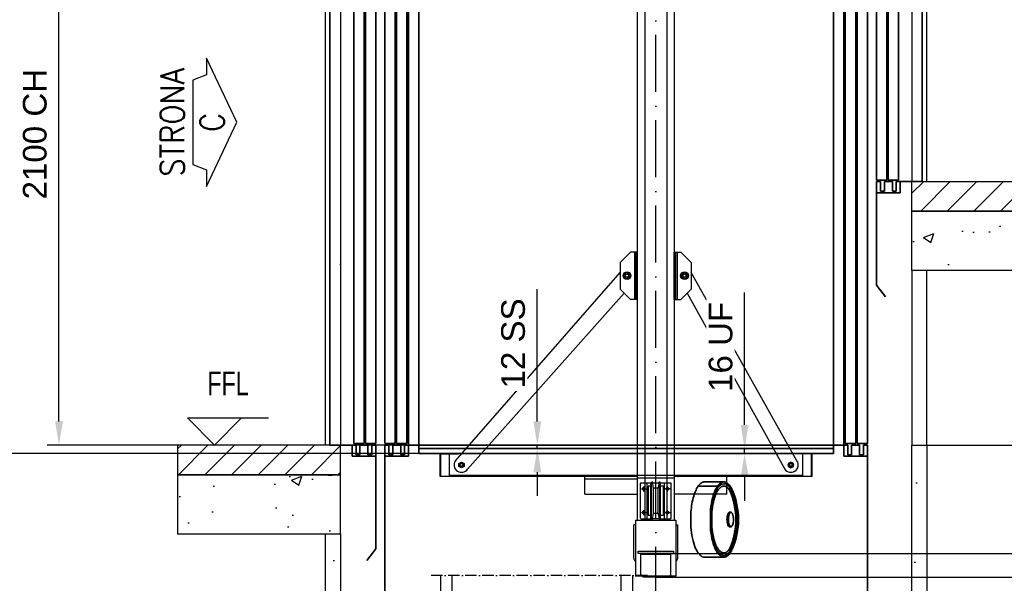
# Model space of a CAD drawing. Header units: millimetres. Extents: x 0 to 16800, y 0 to 11880.
# Tile 3 of 30: x 1662 to 4987, y 2021 to 3924. Entities that reach past the tile are written whole.
import ezdxf
from ezdxf.enums import TextEntityAlignment as Align

# ---------------------------------------------------------------- set-up
doc = ezdxf.new("R2010")
doc.units = ezdxf.units.MM
doc.header["$LTSCALE"] = 16
doc.header["$PDSIZE"] = -3
doc.linetypes.add('ACAD_ISO02W100', pattern=[15, 12, -3])
doc.linetypes.add('ACAD_ISO10W100', pattern=[18, 12, -3, 0, -3])
for name, color, linetype in [('Buffers', 161, 'Continuous'), ('Cars', 2, 'Continuous'), ('CarSlings', 252, 'Continuous'), ('CONT_25', 1, 'Continuous'), ('CONT_35', 2, 'Continuous'), ('CONT_70', 4, 'Continuous'), ('CWT', 252, 'Continuous'), ('DASH_25', 1, 'ACAD_ISO02W100'), ('DASHD_25', 1, 'ACAD_ISO10W100'), ('DIM_35', 7, 'Continuous'), ('HATCH_35', 2, 'Continuous'), ('TEXT_35', 2, 'Continuous')]:
    doc.layers.add(name, color=color, linetype=linetype)
for name, color, linetype, lineweight in [('Car', 2, 'Continuous', 35), ('Centerline', 1, 'ACAD_ISO10W100', 25), ('Doors', 2, 'Continuous', 35), ('Ropesusp', 5, 'Continuous', 35)]:
    doc.layers.add(name, color=color, linetype=linetype, lineweight=lineweight)
doc.styles.add('Arial', font='arial.ttf')
doc.styles.add('ROMANS', font='romans.shx', dxfattribs={"width": 0.9})
doc.styles.add('Text0.7_Arial', font='arial.ttf', dxfattribs={"width": 0.7})
doc.dimstyles.new('KONE_mm', dxfattribs={"dimscale": 40, "dimtxt": 2, "dimasz": 2, "dimexe": 1, "dimexo": 0, "dimgap": 1, "dimtad": 1, "dimdec": 0, "dimrnd": 0.01, "dimzin": 0, "dimdsep": 46, "dimtxsty": 'Arial', "dimsah": 1, "dimcen": 0, "dimclrd": 256, "dimclre": 256, "dimclrt": 256, "dimadec": 1, "dimazin": 2, "dimtfac": 1, "dimtdec": 0, "dimtmove": 0, "dimatfit": 3, "dimfxl": 1, "dimtolj": 1, "dimtzin": 0, "dimarcsym": 0})

# ---------------------------------------------------------------- blocks, each defined once
blk = doc.blocks.new('T-0008158422_Section_PitShaft_0')
at = {"layer": 'HATCH_35'}
h = blk.add_hatch(dxfattribs=at)
h.set_pattern_fill('ANSI31', color=256, scale=20)
h.set_pattern_definition([(45, (-100, 0), (-44.9013, 44.9013), [])])
h.paths.add_polyline_path([(865, 2190), (865, 2290), (1415, 2290), (1415, 2190)])
h.paths.add_polyline_path([(-1065, 1300), (-1065, 1400), (-1615, 1400), (-1615, 1300)])
h = blk.add_hatch(dxfattribs=at)
h.set_pattern_fill('AR-CONC', color=256, scale=2)
h.set_pattern_definition([(50, (-100, 0), (364.37, -31.878), [38.1, -419.1]), (355, (-100, 0), (-70.487, 382.114), [30.48, -335.28]), (100.451, (-69.64, -2.66), (293.882, 350.236), [32.38, -356.18]), (46.184, (-100, 101.6), (542.16, -84.085), [57.15, -628.65]), (96.636, (-54.8, 94.6), (474.81, 494.85), [48.57, -534.27]), (351.184, (-100, 101.6), (474.81, 494.85), [45.72, -502.92]), (21, (-49.2, 76.2), (303.23, -204.53), [38.1, -419.1]), (326, (-49.2, 76.2), (123.604, 368.376), [30.48, -335.28]), (71.451, (-23.93, 59.16), (426.833, 163.846), [32.38, -356.18]), (37.5, (-100, 0), (6.177, 169.11), [0, -331.216, 0, -340.36, 0, -336.55]), (7.5, (-100, 0), (133.639, 200.361), [0, -194.056, 0, -323.596, 0, -128.27]), (327.5, (-213.28, 0), (271.181, -11.4575), [0, -127, 0, -396.24, 0, -525.78]), (317.5, (-264.08, 0), (296.258, 50.853), [0, -165.1, 0, -263.144, 0, -373.38])])
h.paths.add_polyline_path([(-1115, 0), (-1115, 1100), (-1065, 1100), (-1065, 300), (865, 300), (865, 1400), (915, 1400), (915, 0)])
h.paths.add_polyline_path([(865, 1990), (865, 2190), (1415, 2190), (1415, 1990)])
h.paths.add_polyline_path([(-1065, 1100), (-1065, 1300), (-1615, 1300), (-1615, 1100)])
at = {"layer": 'CONT_70'}
blk.add_lwpolyline([(865, 4470), (865, 2290), (865, 2290), (865, 2290), (915, 2290), (915, 4470)], dxfattribs=at)
for points in [[(-1065, 1400), (-1065, 1400), (-1065, 1400), (-1115, 1400), (-1115, 3580), (-1065, 3580), (-1065, 3580), (-1065, 3580)], [(865, 2190), (865, 2290), (865, 2290), (865, 2290), (1415, 2290), (1415, 2190)], [(865, 1990), (865, 2190), (865, 2190), (865, 2190), (1415, 2190), (1415, 1990)], [(865, 1400), (865, 1400), (865, 1400), (915, 1400), (915, 1990), (865, 1990)], [(-1065, 1300), (-1065, 1400), (-1065, 1400), (-1065, 1400), (-1615, 1400), (-1615, 1300)], [(-1115, 0), (-1115, 1100), (-1065, 1100), (-1065, 300), (865, 300), (865, 1400), (915, 1400), (915, 0)], [(-1065, 1100), (-1065, 1300), (-1065, 1300), (-1065, 1300), (-1615, 1300), (-1615, 1100)]]:
    blk.add_lwpolyline(points, close=True, dxfattribs=at)
at = {"layer": 'DASHD_25'}
blk.add_line((0, 0), (0, 4470), dxfattribs=at)
blk = doc.blocks.new('*U493')
at = {"layer": 'Centerline', "ltscale": 0.2}
blk.add_line((374, 350), (-374, 350), dxfattribs=at)
at = {"layer": 'CWT'}
for p, q in [((-324, -20), (-324, 350)), ((-285, 100), (-285, 350)), ((285, 100), (285, 350)), ((324, -20), (324, 350)), ((324, 100), (-324, 100)), ((-324, 12), (-244, 12)), ((-287, 12), (-287, -20)), ((-244, 12), (-244, 0)), ((324, 12), (244, 12)), ((244, 12), (244, 0)), ((287, -20), (287, 12)), ((-324, -20), (-287, -20)), ((-244, 0), (244, 0)), ((287, -20), (324, -20))]:
    blk.add_line(p, q, dxfattribs=at)
blk = doc.blocks.new('*U503')
at = {"layer": 'CarSlings'}
for p, q in [((-119.5, 2396), (-150.5, 2396)), ((-150.5, 2396), (-150.5, 2349.5)), ((-149.5, 2396), (-149.5, 2396)), ((-119.5, 2362), (-119.5, 2396)), ((-105, 2362), (-119.5, 2362)), ((-105, 2233), (-105, 2385)), ((-105, 2385), (-63, 2385)), ((-93, 2385), (-93, 2390)), ((-93, 2390), (93, 2390)), ((-67, 2225), (-67, 2385)), ((-63, 2225), (-63, 2385)), ((-62, -226), (-62, 2390)), ((-37, 2386), (-41, 2390)), ((-37, 2386), (-37, -226)), ((41, 2390), (37, 2386)), ((37, 2386), (37, -226)), ((62, 2390), (62, -226)), ((105, 2385), (63, 2385)), ((63, 2225), (63, 2385)), ((67, 2225), (67, 2385)), ((93, 2385), (93, 2390)), ((105, 2233), (105, 2385)), ((-158, 2328.2), (-161, 2323)), ((-150.5, 2349.5), (-158, 2342)), ((-158, 2342), (-158, 2328.2)), ((-225.6, 2308.8), (-232, 2308.8)), ((-232, 2308.8), (-232, 2307.5)), ((-232, 2308.8), (-232, 2290.5)), ((-225.6, 2307.5), (-225.6, 2308.8)), ((-225, 2307.5), (-225.6, 2307.5)), ((-225, 2304.4), (-225, 2307.5)), ((-224.6, 2304), (-225, 2304.4)), ((-225, 2293.6), (-224.6, 2294)), ((-161, 2307), (-224.6, 2304)), ((-224.6, 2294), (-161, 2297)), ((-161, 2323), (-161, 2307)), ((-161, 2297), (-161, 2281)), ((-232, 2290.5), (-232, 2289.2)), ((-232, 2289.2), (-232, 2289.2)), ((-232, 2289.2), (-225.6, 2289.2)), ((-225.6, 2289.2), (-225.6, 2290.5)), ((-225.6, 2290.5), (-225, 2290.5)), ((-225, 2290.5), (-225, 2293.6)), ((-161, 2281), (-158, 2281)), ((-158, 2281), (-158, 2262)), ((-158, 2262), (-138, 2242)), ((-138, 2242), (-105, 2242.5)), ((-63, 2230), (-67, 2230)), ((-135, 2209), (-135, 2212)), ((-135, 2212), (-108, 2212)), ((-135, 2209), (-108, 2209)), ((-130, 2209), (-130, 2212)), ((-105, 2215), (-105, 2219)), ((-102, 2215), (-102, 2219)), ((-99, 2225), (-62, 2225)), ((-99, 2222), (-62, 2222)), ((62, 2225.2), (63, 2225.2)), ((62, 2225.1), (63, 2225.1)), ((62, 2225), (100, 2225)), ((62, 2222), (99, 2222)), ((98.3, 2225.1), (100, 2225.1)), ((98.5, 2225.1), (98.5, 2225.1)), ((98.7, 2225.1), (98.7, 2225.2)), ((98.8, 2225.2), (99, 2225.2)), ((98.9, 2225.1), (98.9, 2225.2)), ((99, 2225.1), (99, 2225.2)), ((100, 2225), (100, 2225.1)), ((102, 2219), (102, 2215)), ((105, 2219), (105, 2215)), ((108, 2212), (135, 2212)), ((108, 2209), (135, 2209)), ((130, 2209), (130, 2212)), ((135, 2209), (135, 2212)), ((-728, 0), (-62, 0)), ((62, 0), (528, 0)), ((467, -2), (467, 0)), ((528, -78), (528, 0)), ((-728, -78), (-728, 0)), ((-726, -78), (-726, -4)), ((-724, -2), (-667, -2)), ((-696, -78), (-696, -2)), ((-667, -2), (-667, 0)), ((-119, 0), (-79, 0)), ((-62, -72), (-62, -10)), ((524, -2), (467, -2)), ((496, -78), (496, -2)), ((526, -78), (526, -4)), ((-119, -78), (-728, -78)), ((-696, -74), (-62, -74)), ((-240, -138), (-240, -78)), ((-62, -78), (-240, -78)), ((-240, -86), (-62, -86)), ((-62, -84), (-62, -74)), ((-62, -74), (62, -74)), ((62, -84), (-62, -84)), ((62, -74), (496, -74)), ((62, -74), (62, -84)), ((240, -78), (62, -78)), ((528, -78), (62, -78)), ((240, -138), (240, -78)), ((-240, -138), (-62, -138)), ((240, -138), (62, -138)), ((-68, -226), (68, -226)), ((-68, -226), (-68, -415)), ((68, -226), (68, -415)), ((-68, -241), (-74, -241)), ((-74, -354), (-74, -241)), ((68, -241), (74, -241)), ((74, -354), (74, -241)), ((68, -378.9), (68, -415)), ((68, -415), (-68, -415))]:
    blk.add_line(p, q, dxfattribs=at)
blk.add_lwpolyline([(52, 2390), (52, 2411), (49, 2414), (35.5, 2414), (32.5, 2411), (32.5, 2393), (19.5, 2393), (19.5, 2411), (16.5, 2414), (-16.5, 2414), (-19.5, 2411), (-19.5, 2393), (-32.5, 2393), (-32.5, 2411), (-35.5, 2414), (-49, 2414), (-52, 2411), (-52, 2390)], dxfattribs=at)
for centre, radius, start, end in [((-93, 2382), 8, 90, 157.9757), ((-93.3, 2383.6), 2.42, 81.9276, 144.7554), ((93.1, 2382.5), 7.55, 19.7094, 91.0961), ((93.2, 2382.9), 3.06, 42.1236, 93.7771), ((-97, 2233), 8, 180, 270), ((97, 2233), 8, 270, 0), ((-108, 2215), 6, 270, 0), ((-108, 2215), 3, 270, 0), ((-99, 2219), 6, 90, 180), ((-99, 2219), 3, 90, 180), ((99, 2219), 6, 0, 90), ((99, 2219), 3, 0, 90), ((108, 2215), 6, 180, 270), ((108, 2215), 3, 180, 270), ((524, -4), 4, 0, 90), ((-724, -4), 4, 90, 180), ((-724, -4), 2, 90, 180), ((524, -4), 2, 0, 90), ((-62, -354), 12, 180, 240), ((62, -354), 12, 300, 0)]:
    blk.add_arc(centre, radius, start, end, dxfattribs=at)
at = {"layer": 'DASH_25'}
for p, q in [((-60, -338), (-60, -330)), ((-60, -330), (60, -330)), ((60, -330), (60, -338)), ((60, -338), (-60, -338))]:
    blk.add_line(p, q, dxfattribs=at)
blk = doc.blocks.new('*U505')
at = {"layer": 'CarSlings'}
for p, q in [((-120, 45), (-85, 80)), ((-62, 80), (-85, 80)), ((-72, 80), (-72, -80)), ((-67, 80), (-67, -80)), ((-62, -80), (-62, 80)), ((62, 80), (85, 80)), ((62, -80), (62, 80)), ((67, 80), (67, -80)), ((72, 80), (72, -80)), ((120, 45), (85, 80)), ((-120, 45), (-120, -45)), ((120, 45), (120, -45)), ((-676.7, -625), (-120, 10.6)), ((-106.5, 5.5), (-97, 11)), ((-106.5, -5.5), (-106.5, 5.5)), ((-97, 11), (-87.5, 5.5)), ((-87.5, 5.5), (-87.5, -5.5)), ((97, 11), (87.5, 5.5)), ((87.5, 5.5), (87.5, -5.5)), ((106.5, 5.5), (97, 11)), ((106.5, -5.5), (106.5, 5.5)), ((476.7, -625), (120, 10.6)), ((-97, -11), (-106.5, -5.5)), ((-87.5, -5.5), (-97, -11)), ((87.5, -5.5), (97, -11)), ((97, -11), (106.5, -5.5)), ((-106.4, -58.6), (-635.3, -653)), ((-85, -80), (-120, -45)), ((85, -80), (120, -45)), ((106.4, -58.6), (435.3, -653)), ((-62, -80), (-85, -80)), ((62, -80), (85, -80)), ((-664.5, -634.1), (-656, -629.2)), ((-656, -629.2), (-647.5, -634.1)), ((456, -629.2), (447.5, -634.1)), ((464.5, -634.1), (456, -629.2)), ((-664.5, -643.9), (-664.5, -634.1)), ((-656, -648.8), (-664.5, -643.9)), ((-656, -648.8), (-664.5, -643.9)), ((-647.5, -643.9), (-656, -648.8)), ((-647.5, -643.9), (-656, -648.8)), ((-647.5, -634.1), (-647.5, -643.9)), ((447.5, -634.1), (447.5, -643.9)), ((447.5, -643.9), (456, -648.8)), ((447.5, -643.9), (456, -648.8)), ((456, -648.8), (464.5, -643.9)), ((456, -648.8), (464.5, -643.9)), ((464.5, -643.9), (464.5, -634.1))]:
    blk.add_line(p, q, dxfattribs=at)
for centre, radius in [((-97, 0), 13), ((-97, 0), 9.5), ((-97, 0), 5.05), ((97, 0), 13), ((97, 0), 9.5), ((97, 0), 5.05), ((-656, -639), 8.5), ((456, -639), 8.5), ((-656, -639), 6.5), ((-656, -639), 5.3), ((-656, -639), 5.1), ((-656, -639), 5.05), ((456, -639), 6.5), ((456, -639), 5.3), ((456, -639), 5.1), ((456, -639), 5.05)]:
    blk.add_circle(centre, radius, dxfattribs=at)
for centre, start, end in [((-656, -639), 146.0007, 326.0007), ((456, -639), 213.9993, 33.9993)]:
    blk.add_arc(centre, 25, start, end, dxfattribs=at)
blk = doc.blocks.new('*U507')
at = {"layer": 'Ropesusp'}
for p, q in [((-108.5, 112.5), (-45.1, 112.5)), ((-89.6, 126.5), (-24, 126.5)), ((-51.4, 94.4), (-51.4, 94.3)), ((-51.1, 95.1), (-51.1, 95)), ((-51.1, 95), (-51.1, 95)), ((-135.1, 24.5), (-135.1, -25.5)), ((-69.4, -25.5), (-69.4, 24.5)), ((-67.2, -25.5), (-67.2, 24.5)), ((-64.8, -25.5), (-64.8, 24.5)), ((-0.9, 24.5), (-4.2, 24.5)), ((3.4, 21.6), (2.6, 22.5)), ((-0.9, -25.5), (-4.2, -25.5)), ((3.4, -22.6), (2.6, -23.5)), ((-51.4, -95.4), (-51.4, -95.3)), ((-51.1, -96), (-51.1, -95.9)), ((-51.1, -96.1), (-51.1, -96)), ((-89.6, -127.5), (-24, -127.5))]:
    blk.add_line(p, q, dxfattribs=at)
for centre, radius, start, end in [((-24.1, 102.4), 18.1, 51.9283, 133.5118), ((-39.2, 83), 42.9, 41.8656, 42.1506), ((-40.4, 81.9), 44.4, 40.5669, 41.8597), ((43.7, 50.5), 104.8, 154.8795, 155.2315), ((-232, 0), 248.4, 359.8921, 23.1195), ((-226.5, 0), 248.4, 359.8896, 23.1195), ((-223, 0), 248.4, 359.8877, 23.1195), ((13.2, 8.6), 25.4, 157.2141, 158.1061), ((3.8, 15.4), 10.9, 140.6905, 144.421), ((-1.4, 17.7), 6.15, 49.7563, 50.8087), ((-232, -1), 248.4, 336.8805, 0.1079), ((-226.5, -1), 248.4, 336.8805, 0.1104), ((-223, -1), 248.4, 336.8805, 0.1123), ((-42.5, -61.2), 85.1, 203.8362, 228.3374), ((43.7, -51.5), 104.8, 204.7685, 205.1205), ((-24.1, -103.4), 18.1, 226.4882, 308.0717), ((-39.2, -83.9), 42.9, 317.8494, 318.1344), ((-40.4, -82.9), 44.4, 318.1403, 319.4331)]:
    blk.add_arc(centre, radius, start, end, dxfattribs=at)
for points, knots in [([(-106.7, 117.5), (-112.3, 110.9), (-119.1, 98.9), (-126.7, 77.8), (-132.2, 52.4), (-134.4, 34.1), (-135.1, 24.5)], [0, 0, 0, 0, 0.189161, 0.424543, 0.698764, 1, 1, 1, 1]), ([(-95.5, 125.5), (-96.5, 125.1), (-100.7, 123.3), (-104.3, 120.2), (-106.7, 117.5)], [0, 0, 0, 0, 0.226476, 1, 1, 1, 1]), ([(-89.6, 126.5), (-91.1, 126.5), (-93.1, 126.2), (-95, 125.7), (-95.5, 125.5)], [0, 0, 0, 0, 0.743911, 1, 1, 1, 1]), ([(-42.8, 115.5), (-45.5, 112.3), (-50.4, 104.7), (-54.1, 96.4), (-55.8, 91.8)], [0, 0, 0, 0, 0.457898, 1, 1, 1, 1]), ([(-36.5, 115.5), (-39.5, 113.2), (-45, 106.7), (-49.1, 99.3), (-51.1, 95.1)], [0, 0, 0, 0, 0.448317, 1, 1, 1, 1]), ([(-45.2, 96.4), (-43.7, 98.8), (-40.7, 103.1), (-35.6, 108.2), (-30.1, 111.5), (-24.4, 112.8), (-18.6, 111.9), (-13.1, 108.8), (-7.9, 103.9), (-4.9, 99.8), (-3.5, 97.5)], [0, 0, 0, 0, 0.154888, 0.287634, 0.401865, 0.504773, 0.60684, 0.718837, 0.848523, 1, 1, 1, 1]), ([(-29.9, 125.5), (-30.9, 125.1), (-35.1, 123.3), (-38.7, 120.2), (-42.8, 115.5)], [0, 0, 0, 0, 0.226476, 1, 1, 1, 1]), ([(-24, 126.5), (-25.5, 126.5), (-27.5, 126.2), (-29.4, 125.7), (-29.9, 125.5)], [0, 0, 0, 0, 0.743911, 1, 1, 1, 1]), ([(-18.1, 125.5), (-18.5, 125.7), (-20.5, 126.2), (-22.5, 126.5), (-24, 126.5)], [0, 0, 0, 0, 0.256089, 1, 1, 1, 1]), ([(5.5, 97.5), (3, 103.2), (-2.1, 112.9), (-9.9, 121), (-18.1, 125.5)], [0, 0, 0, 0, 0.565818, 1, 1, 1, 1]), ([(1.9, 97.5), (1.3, 98.8), (-1.2, 103.5), (-4.1, 107.9), (-6.6, 110.8)], [0, 0, 0, 0, 0.272833, 1, 1, 1, 1]), ([(-61.5, 74.2), (-62.5, 70.4), (-66.3, 54.1), (-68.5, 37.3), (-69.4, 24.5)], [0, 0, 0, 0, 0.233978, 1, 1, 1, 1]), ([(-51.4, 94.3), (-53.6, 89.6), (-57.5, 79.4), (-63.6, 56.2), (-66.2, 37.5), (-67.2, 24.5)], [0, 0, 0, 0, 0.214303, 0.456097, 1, 1, 1, 1]), ([(-64.8, 24.5), (-63.3, 35.9), (-60.3, 56.8), (-54.4, 77.1), (-50.5, 86)], [0, 0, 0, 0, 0.540959, 1, 1, 1, 1]), ([(-55.8, 91.8), (-56.4, 90.5), (-58.5, 84.7), (-60.3, 78.8), (-61.5, 74.2)], [0, 0, 0, 0, 0.237889, 1, 1, 1, 1]), ([(-50.5, 86), (-50.1, 86.9), (-48.5, 90.5), (-46.7, 94), (-45.2, 96.4)], [0, 0, 0, 0, 0.264358, 1, 1, 1, 1]), ([(-10.6, -18.2), (-11.6, -15.5), (-13, -9.4), (-13.6, 0.1), (-12.8, 9.5), (-11.4, 15.4), (-10.3, 18)], [0, 0, 0, 0, 0.234693, 0.504264, 0.771566, 1, 1, 1, 1]), ([(-10.2, 18.4), (-9.8, 19.3), (-9.1, 20.7), (-7.9, 22.5), (-6.7, 23.6), (-5.5, 24.3), (-4.6, 24.5), (-4.2, 24.5)], [0, 0, 0, 0, 0.325268, 0.532568, 0.70983, 0.862237, 1, 1, 1, 1]), ([(-5.1, 21.8), (-5.8, 20.8), (-7.1, 18.3), (-9.1, 12.2), (-10.3, 3.2), (-10, -6.2), (-8.9, -13.4), (-7.9, -16.7), (-7.4, -18.2)], [0, 0, 0, 0, 0.090671, 0.20166, 0.467424, 0.751089, 0.882966, 1, 1, 1, 1]), ([(2.5, 22.5), (2.1, 22.9), (1.2, 23.4), (-1, 23.7), (-3.1, 22.2), (-4.6, 20.1), (-6.3, 16.7), (-7.8, 11.5), (-8.7, 4.3), (-8.9, -3.4), (-8.1, -10.7), (-7, -15.4), (-6.2, -17.5)], [0, 0, 0, 0, 0.034757, 0.065725, 0.134999, 0.181226, 0.236262, 0.370509, 0.528663, 0.696609, 0.858642, 1, 1, 1, 1]), ([(-0.9, 24.5), (-1.6, 24.5), (-3.1, 24), (-4.1, 23), (-4.6, 22.4)], [0, 0, 0, 0, 0.448426, 1, 1, 1, 1]), ([(2.6, 22.5), (2.1, 23.1), (1.1, 24.1), (-0.3, 24.5), (-0.9, 24.5)], [0, 0, 0, 0, 0.548756, 1, 1, 1, 1]), ([(3.4, 21.6), (3.4, 21.7), (3.1, 22), (2.8, 22.3), (2.6, 22.4)], [0, 0, 0, 0, 0.26169, 1, 1, 1, 1]), ([(6.2, 16.5), (5.8, 17.5), (5.1, 19.3), (4, 20.9), (3.4, 21.6)], [0, 0, 0, 0, 0.547221, 1, 1, 1, 1]), ([(3.4, -22.6), (4.2, -21.7), (5.5, -19.4), (7, -15.4), (8.1, -10.5), (8.9, -3.1), (8.8, 4.5), (7.6, 11.7), (6.7, 15), (6.2, 16.5)], [0, 0, 0, 0, 0.08599, 0.193864, 0.320151, 0.459149, 0.746831, 0.881103, 1, 1, 1, 1]), ([(-135.1, -25.5), (-134.1, -38.4), (-131, -62.2), (-124.5, -85.4), (-120.3, -95.6)], [0, 0, 0, 0, 0.538865, 1, 1, 1, 1]), ([(-61.5, -75.2), (-62.5, -71.4), (-66.3, -55), (-68.5, -38.3), (-69.4, -25.5)], [0, 0, 0, 0, 0.233978, 1, 1, 1, 1]), ([(-51.4, -95.3), (-53.6, -90.6), (-57.5, -80.4), (-63.6, -57.2), (-66.2, -38.5), (-67.2, -25.5)], [0, 0, 0, 0, 0.214303, 0.456097, 1, 1, 1, 1]), ([(-64.8, -25.5), (-63.3, -36.8), (-60.3, -57.7), (-54.4, -78.1), (-50.5, -87)], [0, 0, 0, 0, 0.540959, 1, 1, 1, 1]), ([(-4.2, -25.5), (-4.8, -25.5), (-6.2, -25.1), (-7.9, -23.5), (-9.4, -21.1), (-10.3, -19.2), (-10.6, -18.2)], [0, 0, 0, 0, 0.179599, 0.396355, 0.668718, 1, 1, 1, 1]), ([(-7.4, -18.2), (-7, -19.2), (-6.2, -21.1), (-4.6, -23.5), (-2.9, -25.1), (-1.5, -25.5), (-0.9, -25.5)], [0, 0, 0, 0, 0.331282, 0.603645, 0.820401, 1, 1, 1, 1]), ([(-6.2, -17.5), (-5.7, -18.8), (-4.9, -20.7), (-3.3, -22.8), (-2.2, -23.8), (-1, -24.4), (0.7, -24.6), (1.9, -24), (2.6, -23.4)], [0, 0, 0, 0, 0.343311, 0.482462, 0.601122, 0.703525, 0.797605, 1, 1, 1, 1]), ([(-0.9, -25.5), (-0.3, -25.5), (1.1, -25), (2.1, -24.1), (2.6, -23.5)], [0, 0, 0, 0, 0.451248, 1, 1, 1, 1]), ([(2.6, -23.4), (2.7, -23.4), (3, -23.1), (3.2, -22.8), (3.4, -22.6)], [0, 0, 0, 0, 0.238771, 1, 1, 1, 1]), ([(-55.8, -92.8), (-56.4, -91.4), (-58.5, -85.6), (-60.3, -79.7), (-61.5, -75.2)], [0, 0, 0, 0, 0.237889, 1, 1, 1, 1]), ([(-42.8, -116.5), (-45.5, -113.3), (-50.4, -105.6), (-54.1, -97.4), (-55.8, -92.8)], [0, 0, 0, 0, 0.457898, 1, 1, 1, 1]), ([(-36.5, -116.5), (-39.5, -114.1), (-45, -107.7), (-49.1, -100.3), (-51.1, -96.1)], [0, 0, 0, 0, 0.448317, 1, 1, 1, 1]), ([(-50.5, -87), (-50.1, -87.9), (-48.5, -91.5), (-46.7, -94.9), (-45.2, -97.4)], [0, 0, 0, 0, 0.264358, 1, 1, 1, 1]), ([(-45.2, -97.4), (-43.7, -99.8), (-40.7, -104), (-35.6, -109.2), (-30.1, -112.5), (-24.4, -113.8), (-18.6, -112.8), (-13.1, -109.8), (-7.9, -104.9), (-4.9, -100.8), (-3.5, -98.5)], [0, 0, 0, 0, 0.154888, 0.287634, 0.401865, 0.504773, 0.60684, 0.718837, 0.848523, 1, 1, 1, 1]), ([(5.5, -98.5), (3, -104.2), (-2.1, -113.8), (-9.9, -122), (-18.1, -126.5)], [0, 0, 0, 0, 0.565818, 1, 1, 1, 1]), ([(1.9, -98.5), (1.3, -99.8), (-1.2, -104.4), (-4.1, -108.9), (-6.6, -111.8)], [0, 0, 0, 0, 0.272833, 1, 1, 1, 1]), ([(-99, -124.8), (-98.3, -125.3), (-95.4, -126.7), (-92, -127.5), (-89.6, -127.5)], [0, 0, 0, 0, 0.26455, 1, 1, 1, 1]), ([(-29.9, -126.5), (-30.9, -126.1), (-35.1, -124.2), (-38.7, -121.1), (-42.8, -116.5)], [0, 0, 0, 0, 0.226476, 1, 1, 1, 1]), ([(-24, -127.5), (-25.5, -127.5), (-27.5, -127.2), (-29.4, -126.6), (-29.9, -126.5)], [0, 0, 0, 0, 0.743911, 1, 1, 1, 1]), ([(-24, -127.5), (-21.7, -127.5), (-17, -126.5), (-10.4, -122.4), (-4.2, -115.9), (-0.7, -110.5), (1, -107.5)], [0, 0, 0, 0, 0.200677, 0.425048, 0.689007, 1, 1, 1, 1]), ([(-18.1, -126.5), (-18.5, -126.6), (-20.5, -127.2), (-22.5, -127.5), (-24, -127.5)], [0, 0, 0, 0, 0.256089, 1, 1, 1, 1])]:
    blk.add_open_spline(points, degree=3, knots=knots, dxfattribs=at)
for points in [[(-7.4, 111.7), (-9.1, 113.5), (-10.9, 115.2), (-12.9, 116.7)], [(-7.4, -112.7), (-9.1, -114.5), (-10.9, -116.2), (-12.9, -117.6)]]:
    blk.add_open_spline(points, degree=3, dxfattribs=at)
blk = doc.blocks.new('KONE-COM-SLG20-FRONT_BOTTOM')
at = {"layer": 'CarSlings'}
for p, q in [((-52, 59), (-50, 61)), ((-52, -59), (-52, 59)), ((-50, 61), (-16.2, 61)), ((-29.1, -61), (-29.1, 61)), ((-26, 49), (-26, -49)), ((-16.5, 49), (-26, 49)), ((-16.5, -59.7), (-16.5, 59.7)), ((-14, -59.7), (-14, 59.7)), ((-13.9, 60), (13.9, 60)), ((-10.5, 62.7), (-13.4, 62.7)), ((-10.5, 60.3), (-13.4, 60.3)), ((-10.5, 62.7), (-10.5, 60.3)), ((-8.2, -42), (-8.2, 42)), ((8.3, 42), (-8.2, 42)), ((4.7, 42), (-4.7, 42)), ((8.3, -42), (8.3, 42)), ((10.5, 62.7), (10.5, 60.3)), ((13.4, 62.7), (10.5, 62.7)), ((13.4, 60.3), (10.5, 60.3)), ((14, -59.7), (14, 59.7)), ((16.2, 61), (50, 61)), ((16.5, -59.7), (16.5, 59.7)), ((26, 49), (16.5, 49)), ((26, -49), (26, 49)), ((29.1, -61), (29.1, 61)), ((50, 61), (52, 59)), ((52, -59), (52, 59)), ((-50, -61), (-52, -59)), ((-50, -61), (-16.2, -61)), ((-26, -49), (-16.5, -49)), ((-13.9, -60), (13.9, -60)), ((-13.4, -60.3), (-10.5, -60.3)), ((-13.4, -62.7), (-10.5, -62.7)), ((-10.5, -62.7), (-10.5, -60.3)), ((-8.2, -42), (8.3, -42)), ((-4.7, -42), (4.7, -42)), ((4.7, -38.4), (4.8, -38.4)), ((10.5, -60.3), (13.4, -60.3)), ((10.5, -62.7), (10.5, -60.3)), ((10.5, -62.7), (13.4, -62.7)), ((16.2, -61), (50, -61)), ((16.5, -49), (26, -49)), ((52, -59), (50, -61))]:
    blk.add_line(p, q, dxfattribs=at)
for centre in [(-40, 40), (40, 40), (-40, -40), (40, -40)]:
    blk.add_circle(centre, 4.5, dxfattribs=at)
for centre, radius, start, end in [((-13.4, 59.7), 3.1, 90, 180), ((-13.4, 59.7), 0.6, 90, 180), ((-68.2, 42), 60, 0, 17.4576), ((68.3, 42), 60, 162.5424, 180), ((13.4, 59.7), 3.1, 0, 90), ((13.4, 59.7), 0.6, 0, 90), ((-13.4, -59.7), 3.1, 180, 270), ((-13.4, -59.7), 0.6, 180, 270), ((-68.2, -42), 60, 342.5424, 0), ((68.3, -42), 60, 180, 197.4576), ((13.4, -59.7), 3.1, 270, 0), ((13.4, -59.7), 0.6, 270, 0)]:
    blk.add_arc(centre, radius, start, end, dxfattribs=at)
at = {"layer": 'Centerline'}
for p, q in [((-48.3, 40), (-31.8, 40)), ((-40, 31.7), (-40, 48.2)), ((48.2, 40), (31.7, 40)), ((40, 31.7), (40, 48.2)), ((-40, -48.3), (-40, -31.8)), ((40, -48.3), (40, -31.8)), ((-48.3, -40), (-31.8, -40)), ((31.7, -40), (48.2, -40))]:
    blk.add_line(p, q, dxfattribs=at)
blk = doc.blocks.new('*U496')
at = {"layer": 'Buffers'}
for p, q in [((-50, 70), (-50, 0)), ((40, 80), (-40, 80)), ((50, 0), (50, 70)), ((-50, 2), (50, 2)), ((50, 0), (-50, 0)), ((-50, 0), (50, 0))]:
    blk.add_line(p, q, dxfattribs=at)
for centre, start, end in [((-40, 70), 90, 180.0007), ((40, 70), 359.9937, 90)]:
    blk.add_arc(centre, 10, start, end, dxfattribs=at)
blk = doc.blocks.new('*U517')
at = {"layer": 'Car', "ltscale": 3}
for p, q in [((-697, 2111), (-697, 2911)), ((-697, 2911), (720, 2911)), ((720, 2911), (720, 2111)), ((-652, 2111), (-652, 2886)), ((-652, 2886), (677, 2886)), ((677, 2111), (677, 2886)), ((-652, 2561), (677, 2561)), ((-652, 2536), (677, 2536)), ((-652, 2211), (677, 2211)), ((677, 2181), (-652, 2181)), ((-700, 2111), (-700, -28)), ((-700, 2111), (720, 2111)), ((700, -28), (700, 2111)), ((-735, 0), (-735, 2000)), ((-735, 2000), (-700, 2000)), ((735, 2000), (700, 2000)), ((735, 0), (735, 2000)), ((-735, 0), (-700, 0)), ((-700, 0), (700, 0)), ((-700, -12), (700, -12)), ((-700, -28), (700, -28)), ((735, 0), (700, 0))]:
    blk.add_line(p, q, dxfattribs=at)
at = {"layer": 'DASH_25'}
blk.add_line((700, 2100), (-700, 2100), dxfattribs=at)
blk = doc.blocks.new('*U519')
at = {"layer": 'Doors', "ltscale": 0.25}
for p, q in [((-47, 2326), (-109.5, 2326)), ((-109.5, 2326), (-109.5, 2000)), ((-47, 2186), (-47, 2326)), ((-25, 2186), (-47, 2186)), ((-25, 2153), (-25, 2186)), ((-47.5, 2056), (-47.5, 2153)), ((-47.5, 2153), (-25, 2153)), ((-79.5, 2000), (-79.5, 2056)), ((-79.5, 2056), (-47.5, 2056)), ((-30, 2028), (-79.5, 2028)), ((-75, 2028), (-75, 5)), ((0, 2028), (-45, 2028)), ((-40, 5), (-40, 2028)), ((-35, 5), (-35, 2028)), ((0, 5), (0, 2028)), ((-109.5, 2000), (-79.5, 2000)), ((-79.5, 2000), (-75, 2000)), ((-75, 5), (-40, 5)), ((-35, 5), (0, 5))]:
    blk.add_line(p, q, dxfattribs=at)
blk.add_lwpolyline([(20, 2408), (20, 2426), (-47, 2426), (-47, 2200), (12, 2200)], dxfattribs=at)
blk = doc.blocks.new('*U521')
at = {"layer": 'Doors', "ltscale": 0.25}
for p, q in [((-39.8, 0), (-25.8, 0)), ((-39.8, -38), (-39.8, 0)), ((-39.8, 0), (-39.8, -749.9)), ((-25.8, 0), (-25.8, -33)), ((-12.8, -33), (-12.8, 0)), ((-12.8, 0), (13.8, 0)), ((13.8, 0), (13.8, -33)), ((26.8, -33), (26.8, 0)), ((26.8, 0), (39.8, 0)), ((39.8, 0), (39.8, -38)), ((-25.8, -33), (-12.8, -33)), ((13.8, -33), (26.8, -33)), ((39.8, -38), (-39.8, -38)), ((-39.8, -749.9), (-9.8, -789.9))]:
    blk.add_line(p, q, dxfattribs=at)
blk = doc.blocks.new('*U522')
at = {"layer": 'Doors', "ltscale": 0.25}
for p, q in [((-47, 2326), (-109.5, 2326)), ((-109.5, 2326), (-109.5, 2000)), ((-47, 2186), (-47, 2326)), ((-25, 2186), (-47, 2186)), ((-25, 2153), (-25, 2186)), ((-47.5, 2056), (-47.5, 2153)), ((-47.5, 2153), (-25, 2153)), ((-79.5, 2000), (-79.5, 2056)), ((-79.5, 2056), (-47.5, 2056)), ((-30, 2028), (-79.5, 2028)), ((-75, 2028), (-75, 5)), ((0, 2028), (-45, 2028)), ((-40, 5), (-40, 2028)), ((-35, 5), (-35, 2028)), ((0, 5), (0, 2028)), ((-109.5, 2000), (-79.5, 2000)), ((-79.5, 2000), (-75, 2000)), ((-75, 5), (-40, 5)), ((-35, 5), (0, 5))]:
    blk.add_line(p, q, dxfattribs=at)
blk.add_lwpolyline([(20, 2408), (20, 2426), (-47, 2426), (-47, 2200), (12, 2200)], dxfattribs=at)
blk = doc.blocks.new('*U525')
at = {"layer": 'Doors'}
for p, q in [((-120, 5), (-120, 2180)), ((-85, 5), (-85, 2180)), ((-80, 5), (-80, 2179.9)), ((-45, 5), (-45, 2180)), ((-85, 5), (-120, 5)), ((-45, 5), (-80, 5))]:
    blk.add_line(p, q, dxfattribs=at)
blk = doc.blocks.new('*U526')
at = {"layer": 'Doors', "ltscale": 0.25}
for p, q in [((-39.8, 0), (-25.8, 0)), ((-39.8, -38), (-39.8, 0)), ((-39.8, 0), (-39.8, -349.9)), ((-25.8, 0), (-25.8, -33)), ((-12.8, -33), (-12.8, 0)), ((-12.8, 0), (13.8, 0)), ((13.8, 0), (13.8, -33)), ((26.8, -33), (26.8, 0)), ((26.8, 0), (39.8, 0)), ((39.8, 0), (39.8, -38)), ((-25.8, -33), (-12.8, -33)), ((13.8, -33), (26.8, -33)), ((39.8, -38), (-39.8, -38)), ((-39.8, -349.9), (-9.8, -389.9))]:
    blk.add_line(p, q, dxfattribs=at)
blk = doc.blocks.new('*U528')
at = {"layer": 'Centerline', "ltscale": 3}
blk.add_line((0, 2180), (0, 0), dxfattribs=at)
at = {"layer": 'Doors', "ltscale": 0.25}
for p in [(35, 2180), (-40, 0)]:
    blk.add_line(p, (35, 0), dxfattribs=at)
blk = doc.blocks.new('*U530')
at = {"layer": 'Doors'}
for p, q in [((91.5, 2200), (27.5, 2200)), ((27.5, 2200), (27.5, 2058)), ((91.5, 2048), (91.5, 2200)), ((27.5, 2058), (40, 2058)), ((40, 2058), (40, 2023)), ((104, 2048), (91.5, 2048)), ((104, 2023), (104, 2048)), ((40, 2023), (120, 2023)), ((45, 5), (45, 2023)), ((45, 2023), (71, 2023)), ((80, 5), (80, 2023)), ((85, 5), (85, 2023)), ((120, 5), (120, 2023)), ((45, 5), (80, 5)), ((85, 5), (120, 5))]:
    blk.add_line(p, q, dxfattribs=at)
blk = doc.blocks.new('*U532')
at = {"layer": 'Centerline', "ltscale": 3}
blk.add_line((0, 2195), (0, 0), dxfattribs=at)
at = {"layer": 'Doors', "ltscale": 0.25}
for p, q in [((-17.5, 2164), (-17.5, 2150)), ((35, 2150), (-17.5, 2150)), ((35, 2000), (35, 2150)), ((34.9, 2000), (-37.1, 2000)), ((35, 2000), (35, 0)), ((-40, 0), (35, 0))]:
    blk.add_line(p, q, dxfattribs=at)
blk = doc.blocks.new('SideC_Arrow_A3')
at = {"layer": 'CONT_25'}
blk.add_lwpolyline([(5.429, 2.552), (4.022, 2.552), (3.571, 3.714), (-3.571, 3.714), (-4.022, 2.552), (-5.429, 2.552), (0, 0)], close=True, dxfattribs=at)
at = {"layer": 'CONT_35', "style": 'ROMANS', "width": 0.9}
for tag, p in [('?', (0, 5.429)), ('#', (0, 2.071))]:
    blk.add_attdef(tag, text='', height=2, dxfattribs=at).set_placement(p, align=Align.MIDDLE)
blk = doc.blocks.new('*D716')
at = {"layer": 'Defpoints', "color": 0, "transparency": 16777216}
for p in [(4725, 2487.8), (4675, 1387.8), (5525, 1387.8)]:
    blk.add_point(p, dxfattribs=at)
at = {"layer": 'DIM_35', "lineweight": -2, "transparency": 16777216}
for p, q in [((4725, 2487.8), (5565, 2487.8)), ((5525, 2407.8), (5525, 1467.8)), ((4675, 1387.8), (5565, 1387.8))]:
    blk.add_line(p, q, dxfattribs=at)
at = {"layer": 'DIM_35', "transparency": 16777216}
for points in [[(5511.7, 2407.8), (5538.3, 2407.8), (5525, 2487.8)], [(5511.7, 1467.8), (5538.3, 1467.8), (5525, 1387.8)]]:
    blk.add_solid(points, dxfattribs=at)
at = {"layer": 'DIM_35', "transparency": 16777216, "insert": (5444.2, 1937.8), "char_height": 80, "attachment_point": 5, "rotation": 90, "style": 'Arial', "bg_fill": 3, "box_fill_scale": 1.1, "bg_fill_color": 256, "bg_fill_true_color": 13158600, "bg_fill_transparency": 0}
blk.add_mtext('\\A1;1100 PH', dxfattribs=at)
blk = doc.blocks.new('*D717')
at = {"layer": 'Defpoints', "color": 0, "transparency": 16777216}
for p in [(3810, 2121.8), (5325, 2121.8), (3810, 2041.8)]:
    blk.add_point(p, dxfattribs=at)
at = {"layer": 'DIM_35', "lineweight": -2, "transparency": 16777216}
for p, q in [((5325, 2201.8), (5325, 2476.2)), ((3810, 2121.8), (5365, 2121.8)), ((5325, 2041.8), (5325, 2121.8)), ((3810, 2041.8), (5365, 2041.8)), ((5325, 1961.8), (5325, 1881.8))]:
    blk.add_line(p, q, dxfattribs=at)
at = {"layer": 'DIM_35', "transparency": 16777216}
for points in [[(5311.7, 2201.8), (5338.3, 2201.8), (5325, 2121.8)], [(5311.7, 1961.8), (5338.3, 1961.8), (5325, 2041.8)]]:
    blk.add_solid(points, dxfattribs=at)
at = {"layer": 'DIM_35', "transparency": 16777216, "insert": (5244.2, 2379), "char_height": 80, "attachment_point": 5, "rotation": 90, "style": 'Arial', "bg_fill": 3, "box_fill_scale": 1.1, "bg_fill_color": 256, "bg_fill_true_color": 13158600, "bg_fill_transparency": 0}
blk.add_mtext('\\A1;80', dxfattribs=at)
blk = doc.blocks.new('*D718')
at = {"layer": 'Defpoints', "color": 0, "transparency": 16777216}
for p in [(3810, 2041.8), (3875, 1956.8), (5125, 1956.8)]:
    blk.add_point(p, dxfattribs=at)
at = {"layer": 'DIM_35', "lineweight": -2, "transparency": 16777216}
for p, q in [((5125, 2121.8), (5125, 2201.8)), ((3810, 2041.8), (5165, 2041.8)), ((5125, 2041.8), (5125, 1956.8)), ((3875, 1956.8), (5165, 1956.8)), ((5125, 1876.8), (5125, 1601.5))]:
    blk.add_line(p, q, dxfattribs=at)
at = {"layer": 'DIM_35', "transparency": 16777216}
for points in [[(5111.7, 2121.8), (5138.3, 2121.8), (5125, 2041.8)], [(5111.7, 1876.8), (5138.3, 1876.8), (5125, 1956.8)]]:
    blk.add_solid(points, dxfattribs=at)
at = {"layer": 'DIM_35', "transparency": 16777216, "insert": (5044.2, 1699.1), "char_height": 80, "attachment_point": 5, "rotation": 90, "style": 'Arial', "bg_fill": 3, "box_fill_scale": 1.1, "bg_fill_color": 256, "bg_fill_true_color": 13158600, "bg_fill_transparency": 0}
blk.add_mtext('\\A1;85', dxfattribs=at)
blk = doc.blocks.new('*D721')
at = {"layer": 'Defpoints', "color": 0, "transparency": 16777216}
for p in [(1595, 4684.8), (3810, 4684.8), (4338, 2459.8)]:
    blk.add_point(p, dxfattribs=at)
at = {"layer": 'DIM_35', "lineweight": -2, "transparency": 16777216}
for p, q in [((3810, 4684.8), (1555, 4684.8)), ((1595, 2539.8), (1595, 4604.8)), ((4338, 2459.8), (1555, 2459.8))]:
    blk.add_line(p, q, dxfattribs=at)
at = {"layer": 'DIM_35', "transparency": 16777216}
for points in [[(1581.7, 4604.8), (1608.3, 4604.8), (1595, 4684.8)], [(1581.7, 2539.8), (1608.3, 2539.8), (1595, 2459.8)]]:
    blk.add_solid(points, dxfattribs=at)
at = {"layer": 'DIM_35', "transparency": 16777216, "insert": (1514.2, 3572.3), "char_height": 80, "attachment_point": 5, "rotation": 90, "style": 'Arial', "bg_fill": 3, "box_fill_scale": 1.1, "bg_fill_color": 256, "bg_fill_true_color": 13158600, "bg_fill_transparency": 0}
blk.add_mtext('\\A1;2225 E', dxfattribs=at)
blk = doc.blocks.new('*D723')
at = {"layer": 'Defpoints', "color": 0, "transparency": 16777216}
for p in [(1795, 4587.8), (3058, 4587.8), (2975, 2487.8)]:
    blk.add_point(p, dxfattribs=at)
at = {"layer": 'DIM_35', "lineweight": -2, "transparency": 16777216}
for p, q in [((3058, 4587.8), (1755, 4587.8)), ((1795, 2567.8), (1795, 4507.8)), ((2975, 2487.8), (1755, 2487.8))]:
    blk.add_line(p, q, dxfattribs=at)
at = {"layer": 'DIM_35', "transparency": 16777216}
for points in [[(1781.7, 4507.8), (1808.3, 4507.8), (1795, 4587.8)], [(1781.7, 2567.8), (1808.3, 2567.8), (1795, 2487.8)]]:
    blk.add_solid(points, dxfattribs=at)
at = {"layer": 'DIM_35', "transparency": 16777216, "insert": (1713.6, 3537.8), "char_height": 80, "attachment_point": 5, "rotation": 90, "style": 'Arial', "bg_fill": 3, "box_fill_scale": 1.1, "bg_fill_color": 256, "bg_fill_true_color": 13158600, "bg_fill_transparency": 0}
blk.add_mtext('\\A1;2100 CH', dxfattribs=at)
blk = doc.blocks.new('*D726')
at = {"layer": 'Defpoints', "color": 0, "transparency": 16777216}
for p in [(4110, 2475.8), (4110, 2475.8), (4110, 2459.8)]:
    blk.add_point(p, dxfattribs=at)
at = {"layer": 'DIM_35', "lineweight": -2, "transparency": 16777216}
for p, q in [((4110, 2555.8), (4110, 3002.8)), ((4110, 2475.8), (4150, 2475.8)), ((4110, 2459.8), (4110, 2475.8)), ((4110, 2459.8), (4150, 2459.8)), ((4110, 2379.8), (4110, 2299.8))]:
    blk.add_line(p, q, dxfattribs=at)
at = {"layer": 'DIM_35', "transparency": 16777216}
for points in [[(4096.7, 2555.8), (4123.3, 2555.8), (4110, 2475.8)], [(4096.7, 2379.8), (4123.3, 2379.8), (4110, 2459.8)]]:
    blk.add_solid(points, dxfattribs=at)
at = {"layer": 'DIM_35', "transparency": 16777216, "insert": (4029.2, 2819.3), "char_height": 80, "attachment_point": 5, "rotation": 90, "style": 'Arial', "bg_fill": 3, "box_fill_scale": 1.1, "bg_fill_color": 256, "bg_fill_true_color": 13158600, "bg_fill_transparency": 0}
blk.add_mtext('\\A1;16 UF', dxfattribs=at)
blk = doc.blocks.new('*D728')
at = {"layer": 'Defpoints', "color": 0, "transparency": 16777216}
for p in [(3410, 2487.8), (3410, 2487.8), (3410, 2475.8)]:
    blk.add_point(p, dxfattribs=at)
at = {"layer": 'DIM_35', "lineweight": -2, "transparency": 16777216}
for p, q in [((3410, 2567.8), (3410, 3014.2)), ((3410, 2487.8), (3450, 2487.8)), ((3410, 2475.8), (3410, 2487.8)), ((3410, 2475.8), (3450, 2475.8)), ((3410, 2395.8), (3410, 2315.8))]:
    blk.add_line(p, q, dxfattribs=at)
at = {"layer": 'DIM_35', "transparency": 16777216}
for points in [[(3396.7, 2567.8), (3423.3, 2567.8), (3410, 2487.8)], [(3396.7, 2395.8), (3423.3, 2395.8), (3410, 2475.8)]]:
    blk.add_solid(points, dxfattribs=at)
at = {"layer": 'DIM_35', "transparency": 16777216, "insert": (3328.6, 2831), "char_height": 80, "attachment_point": 5, "rotation": 90, "style": 'Arial', "bg_fill": 3, "box_fill_scale": 1.1, "bg_fill_color": 256, "bg_fill_true_color": 13158600, "bg_fill_transparency": 0}
blk.add_mtext('\\A1;12 SS', dxfattribs=at)

msp = doc.modelspace()

# ---------------------------------------------------------------- linework, layer by layer
at = {"layer": 'TEXT_35', "linetype": 'Continuous', "ltscale": 0.25}
msp.add_line((2228.6, 2579.2), (2502.9, 2579.2), dxfattribs=at)
msp.add_lwpolyline([(2228.6, 2579.2), (2320, 2487.8), (2411.4, 2579.2)], dxfattribs=at)

# ---------------------------------------------------------------- block references
for name, p in [('T-0008158422_Section_PitShaft_0', (3810, 1087.8)), ('*U525', (4675, 3377.8)), ('*U528', (4675, 3377.8)), ('*U530', (2745, 2487.8)), ('*U526', (4595, 3377.8)), ('*U521', (2935, 2487.8))]:
    msp.add_blockref(name, p)
at = {"xscale": -1}
for name, p in [('*U522', (2895, 2487.8)), ('*U532', (2745, 2487.8)), ('*U526', (2825, 2487.8))]:
    msp.add_blockref(name, p, dxfattribs=at)
at = {"xscale": 40, "yscale": 40, "zscale": 40, "rotation": 90}
msp.add_blockref('SideC_Arrow_A3', (2395, 3577.8), dxfattribs=at).add_auto_attribs({'?': 'STRONA', '#': 'C'})
at = {"layer": 'Cars'}
for name, p in [('*U517', (3710, 2487.8)), ('*U519', (4525, 2487.8))]:
    msp.add_blockref(name, p, dxfattribs=at)
at = {"layer": 'Cars', "xscale": -1}
msp.add_blockref('*U521', (4485, 2487.8), dxfattribs=at)
at = {"layer": 'CarSlings'}
for name, p in [('*U503', (3810, 2459.8)), ('*U505', (3810, 3059.8)), ('KONE-COM-SLG20-FRONT_BOTTOM', (3810, 2299.8)), ('*U507', (4063.8, 2236.8))]:
    msp.add_blockref(name, p, dxfattribs=at)
at = {"layer": 'CarSlings', "yscale": -1}
msp.add_blockref('*U496', (3810, 2121.8), dxfattribs=at)
at = {"layer": 'CWT'}
msp.add_blockref('*U493', (3408, 1696.8), dxfattribs=at)

# ---------------------------------------------------------------- texts
at = {"layer": 'TEXT_35', "linetype": 'Continuous', "ltscale": 0.25, "style": 'Text0.7_Arial', "width": 0.7}
msp.add_text('FFL', height=80, dxfattribs=at).set_placement((2365.7, 2696.1), align=Align.MIDDLE)

# ---------------------------------------------------------------- next in the draw order: dimensions: what is measured, and where the dimension line sits
at = {"layer": 'DIM_35'}
dim = msp.add_linear_dim(base=(5525, 1387.8), p1=(4725, 2487.8), p2=(4675, 1387.8), angle=90, text='<> PH', dimstyle='KONE_mm', override={"dimtfill": 1}, dxfattribs=at)
dim.commit()
dim.dimension.update_dxf_attribs({"geometry": '*D716', "text_midpoint": (5444.2, 1937.8)})

# ---------------------------------------------------------------- next in the draw order: dimensions: what is measured, and where the dimension line sits
dim = msp.add_linear_dim(base=(5325, 2121.8), p1=(3810, 2041.8), p2=(3810, 2121.8), angle=90, dimstyle='KONE_mm', override={"dimtfill": 1}, dxfattribs=at)
dim.commit()
dim.dimension.update_dxf_attribs({"geometry": '*D717', "text_midpoint": (5244.2, 2379)})

# ---------------------------------------------------------------- next in the draw order: dimensions: what is measured, and where the dimension line sits
dim = msp.add_linear_dim(base=(1595, 4684.8), p1=(4338, 2459.8), p2=(3810, 4684.8), angle=90, text='<> E', dimstyle='KONE_mm', override={"dimtfill": 1}, dxfattribs=at)
dim.commit()
dim.dimension.update_dxf_attribs({"geometry": '*D721', "text_midpoint": (1514.2, 3572.3)})
dim = msp.add_linear_dim(base=(5125, 1956.8), p1=(3810, 2041.8), p2=(3875, 1956.8), angle=90, dimstyle='KONE_mm', override={"dimtfill": 1}, dxfattribs=at)
dim.commit()
dim.dimension.update_dxf_attribs({"geometry": '*D718', "text_midpoint": (5044.2, 1699.1)})

# ---------------------------------------------------------------- next in the draw order: dimensions: what is measured, and where the dimension line sits
for base, p1, p2, text, picture, middle in [((1795, 4587.8), (2975, 2487.8), (3058, 4587.8), '<> CH', '*D723', (1713.6, 3537.8)), ((3410, 2487.8), (3410, 2475.8), (3410, 2487.8), '<> SS', '*D728', (3328.6, 2831)), ((4110, 2475.8), (4110, 2459.8), (4110, 2475.8), '<> UF', '*D726', (4029.2, 2819.3))]:
    dim = msp.add_linear_dim(base=base, p1=p1, p2=p2, angle=90, text=text, dimstyle='KONE_mm', override={"dimtfill": 1}, dxfattribs=at)
    dim.commit()
    dim.dimension.update_dxf_attribs({"geometry": picture, "text_midpoint": middle})

doc.saveas('drawing.dxf')
